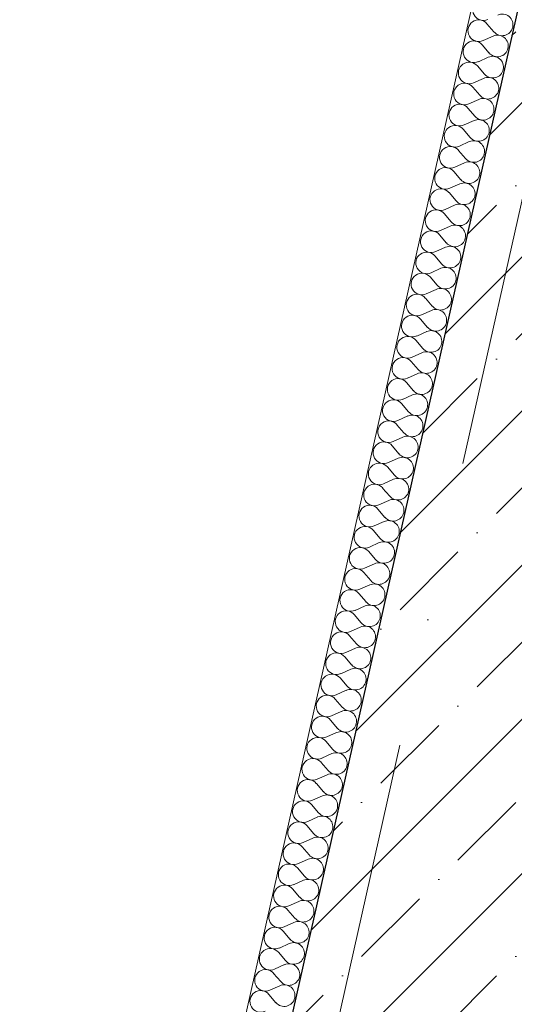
# Model space of a CAD drawing. Header units: millimetres. Extents: x -7218036 to -6920397, y 6117771 to 6333681.
# Tile 23 of 89: x -7186035 to -7185490, y 6137555 to 6138639. Entities that reach past the tile are written whole.
import ezdxf
from ezdxf.enums import TextEntityAlignment as Align

# ---------------------------------------------------------------- set-up
doc = ezdxf.new("R2010")
doc.units = ezdxf.units.MM
doc.header["$MEASUREMENT"] = 0
doc.linetypes.add('Штрихпунктирная', pattern=[670.277762, 352.777767, -176.388884, 0, -141.111112])
for name, color, linetype in [('АР-Стены_внешние_.АР', 7, 'Continuous'), ('АР-Стены_Перегородки_100_.АР', 7, 'Continuous'), ('АР-Чертеж-Оси_Осевые размеры.АР', 7, 'Continuous')]:
    doc.layers.add(name, color=color, linetype=linetype)
for name, color, linetype, lineweight in [('АР-Стены_внешние_.АР_Ном._пера__1', 7, 'Continuous', 0), ('АР-Стены_Перегородки_100_.АР_Ном._пера__1', 7, 'Continuous', 15), ('АР-Чертеж-Оси_Осевые размеры.АР_Ном._пера__120', 7, 'Continuous', 0)]:
    doc.layers.add(name, color=color, linetype=linetype, lineweight=lineweight)
doc.styles.add('РЎР“Р•РќР•Р\xa0Р\x98Р\xa0_РЎРўР\x98Р›Р¬_3', font='GOTHIC.TTF')

# ---------------------------------------------------------------- blocks, each defined once
blk = doc.blocks.new('*X370', base_point=(-6566190.3, 6562677.8))
at = {"layer": 'АР-Стены_Перегородки_100_.АР_Ном._пера__1', "color": 7, "linetype": 'Continuous', "lineweight": 0}
for p, q in [((-7185520.3, 6138634.7), (-7185512.6, 6138625.7)), ((-7185524.5, 6138616.1), (-7185513.6, 6138621)), ((-7185525.5, 6138611.5), (-7185517.8, 6138602.4)), ((-7185529.7, 6138592.9), (-7185518.8, 6138597.8)), ((-7185530.7, 6138588.2), (-7185523, 6138579.2)), ((-7185534.9, 6138569.7), (-7185524, 6138574.5)), ((-7185535.9, 6138565), (-7185528.2, 6138556)), ((-7185540.1, 6138546.4), (-7185529.3, 6138551.3)), ((-7185541.2, 6138541.8), (-7185533.4, 6138532.7)), ((-7185545.3, 6138523.2), (-7185534.5, 6138528.1)), ((-7185546.4, 6138518.6), (-7185538.6, 6138509.5)), ((-7185550.5, 6138500), (-7185539.7, 6138504.9)), ((-7185551.6, 6138495.3), (-7185543.9, 6138486.3)), ((-7185555.8, 6138476.7), (-7185544.9, 6138481.6)), ((-7185556.8, 6138472.1), (-7185549.1, 6138463)), ((-7185561, 6138453.5), (-7185550.1, 6138458.4)), ((-7185562, 6138448.9), (-7185554.3, 6138439.8)), ((-7185566.2, 6138430.3), (-7185555.3, 6138435.2)), ((-7185567.2, 6138425.6), (-7185559.5, 6138416.6)), ((-7185571.4, 6138407), (-7185560.6, 6138411.9)), ((-7185572.5, 6138402.4), (-7185564.7, 6138393.3)), ((-7185576.6, 6138383.8), (-7185565.8, 6138388.7)), ((-7185577.7, 6138379.2), (-7185569.9, 6138370.1)), ((-7185581.8, 6138360.6), (-7185571, 6138365.5)), ((-7185582.9, 6138355.9), (-7185575.2, 6138346.9)), ((-7185587.1, 6138337.4), (-7185576.2, 6138342.2)), ((-7185588.1, 6138332.7), (-7185580.4, 6138323.7)), ((-7185592.3, 6138314.1), (-7185581.4, 6138319)), ((-7185593.3, 6138309.5), (-7185585.6, 6138300.4)), ((-7185597.5, 6138290.9), (-7185586.6, 6138295.8)), ((-7185598.5, 6138286.2), (-7185590.8, 6138277.2)), ((-7185602.7, 6138267.7), (-7185591.9, 6138272.5)), ((-7185603.8, 6138263), (-7185596, 6138254)), ((-7185607.9, 6138244.4), (-7185597.1, 6138249.3)), ((-7185609, 6138239.8), (-7185601.3, 6138230.7)), ((-7185613.2, 6138221.2), (-7185602.3, 6138226.1)), ((-7185614.2, 6138216.6), (-7185606.5, 6138207.5)), ((-7185618.4, 6138198), (-7185607.5, 6138202.9)), ((-7185619.4, 6138193.3), (-7185611.7, 6138184.3)), ((-7185623.6, 6138174.7), (-7185612.7, 6138179.6)), ((-7185624.6, 6138170.1), (-7185616.9, 6138161)), ((-7185628.8, 6138151.5), (-7185617.9, 6138156.4)), ((-7185629.9, 6138146.9), (-7185622.1, 6138137.8)), ((-7185634, 6138128.3), (-7185623.2, 6138133.2)), ((-7185635.1, 6138123.6), (-7185627.3, 6138114.6)), ((-7185639.2, 6138105), (-7185628.4, 6138109.9)), ((-7185640.3, 6138100.4), (-7185632.6, 6138091.3)), ((-7185644.5, 6138081.8), (-7185633.6, 6138086.7)), ((-7185645.5, 6138077.2), (-7185637.8, 6138068.1)), ((-7185649.7, 6138058.6), (-7185638.8, 6138063.5)), ((-7185650.7, 6138053.9), (-7185643, 6138044.9)), ((-7185654.9, 6138035.4), (-7185644, 6138040.2)), ((-7185655.9, 6138030.7), (-7185648.2, 6138021.7)), ((-7185660.1, 6138012.1), (-7185649.3, 6138017)), ((-7185661.2, 6138007.5), (-7185653.4, 6137998.4)), ((-7185665.3, 6137988.9), (-7185654.5, 6137993.8)), ((-7185666.4, 6137984.2), (-7185658.6, 6137975.2)), ((-7185670.5, 6137965.7), (-7185659.7, 6137970.5)), ((-7185671.6, 6137961), (-7185663.9, 6137952)), ((-7185675.8, 6137942.4), (-7185664.9, 6137947.3)), ((-7185676.8, 6137937.8), (-7185669.1, 6137928.7)), ((-7185681, 6137919.2), (-7185670.1, 6137924.1)), ((-7185682, 6137914.6), (-7185674.3, 6137905.5)), ((-7185686.2, 6137896), (-7185675.3, 6137900.9)), ((-7185687.2, 6137891.3), (-7185679.5, 6137882.3)), ((-7185691.4, 6137872.7), (-7185680.6, 6137877.6)), ((-7185692.5, 6137868.1), (-7185684.7, 6137859)), ((-7185696.6, 6137849.5), (-7185685.8, 6137854.4)), ((-7185697.7, 6137844.9), (-7185690, 6137835.8)), ((-7185701.9, 6137826.3), (-7185691, 6137831.2)), ((-7185702.9, 6137821.6), (-7185695.2, 6137812.6)), ((-7185707.1, 6137803), (-7185696.2, 6137807.9)), ((-7185708.1, 6137798.4), (-7185700.4, 6137789.3)), ((-7185712.3, 6137779.8), (-7185701.4, 6137784.7)), ((-7185713.3, 6137775.2), (-7185705.6, 6137766.1)), ((-7185717.5, 6137756.6), (-7185706.6, 6137761.5)), ((-7185718.5, 6137751.9), (-7185710.8, 6137742.9)), ((-7185722.7, 6137733.4), (-7185711.9, 6137738.2)), ((-7185723.8, 6137728.7), (-7185716, 6137719.7)), ((-7185727.9, 6137710.1), (-7185717.1, 6137715)), ((-7185729, 6137705.5), (-7185721.3, 6137696.4)), ((-7185733.2, 6137686.9), (-7185722.3, 6137691.8)), ((-7185734.2, 6137682.2), (-7185726.5, 6137673.2)), ((-7185738.4, 6137663.7), (-7185727.5, 6137668.5)), ((-7185739.4, 6137659), (-7185731.7, 6137650)), ((-7185743.6, 6137640.4), (-7185732.7, 6137645.3)), ((-7185744.6, 6137635.8), (-7185736.9, 6137626.7)), ((-7185748.8, 6137617.2), (-7185738, 6137622.1)), ((-7185749.9, 6137612.6), (-7185742.1, 6137603.5)), ((-7185754, 6137594), (-7185743.2, 6137598.9)), ((-7185755.1, 6137589.3), (-7185747.3, 6137580.3)), ((-7185759.2, 6137570.7), (-7185748.4, 6137575.6)), ((-7185760.3, 6137566.1), (-7185752.6, 6137557))]:
    blk.add_line(p, q, dxfattribs=at)
for centre, start, end in [((-7185524.1, 6138650.2), 40.4717, 294.2115), ((-7185529.3, 6138627), 40.4717, 294.2115), ((-7185503.5, 6138633.4), 347.3416, 114.2115), ((-7185503.5, 6138633.4), 220.4717, 347.3416), ((-7185534.6, 6138603.8), 40.4717, 294.2115), ((-7185508.7, 6138610.2), 347.3416, 114.2115), ((-7185508.7, 6138610.2), 220.4717, 347.3416), ((-7185513.9, 6138586.9), 347.3416, 114.2115), ((-7185539.8, 6138580.5), 40.4717, 294.2115), ((-7185513.9, 6138586.9), 220.4717, 347.3416), ((-7185519.2, 6138563.7), 347.3416, 114.2115), ((-7185545, 6138557.3), 40.4717, 294.2115), ((-7185519.2, 6138563.7), 220.4717, 347.3416), ((-7185524.4, 6138540.5), 347.3416, 114.2115), ((-7185550.2, 6138534.1), 40.4717, 294.2115), ((-7185529.6, 6138517.2), 347.3416, 114.2115), ((-7185524.4, 6138540.5), 220.4717, 347.3416), ((-7185555.4, 6138510.8), 40.4717, 294.2115), ((-7185529.6, 6138517.2), 220.4717, 347.3416), ((-7185560.6, 6138487.6), 40.4717, 294.2115), ((-7185534.8, 6138494), 347.3416, 114.2115), ((-7185534.8, 6138494), 220.4717, 347.3416), ((-7185565.9, 6138464.4), 40.4717, 294.2115), ((-7185540, 6138470.8), 347.3416, 114.2115), ((-7185540, 6138470.8), 220.4717, 347.3416), ((-7185571.1, 6138441.1), 40.4717, 294.2115), ((-7185545.2, 6138447.5), 347.3416, 114.2115), ((-7185545.2, 6138447.5), 220.4717, 347.3416), ((-7185550.5, 6138424.3), 347.3416, 114.2115), ((-7185576.3, 6138417.9), 40.4717, 294.2115), ((-7185550.5, 6138424.3), 220.4717, 347.3416), ((-7185555.7, 6138401.1), 347.3416, 114.2115), ((-7185581.5, 6138394.7), 40.4717, 294.2115), ((-7185555.7, 6138401.1), 220.4717, 347.3416), ((-7185560.9, 6138377.8), 347.3416, 114.2115), ((-7185586.7, 6138371.4), 40.4717, 294.2115), ((-7185566.1, 6138354.6), 347.3416, 114.2115), ((-7185560.9, 6138377.8), 220.4717, 347.3416), ((-7185591.9, 6138348.2), 40.4717, 294.2115), ((-7185566.1, 6138354.6), 220.4717, 347.3416), ((-7185597.2, 6138325), 40.4717, 294.2115), ((-7185571.3, 6138331.4), 347.3416, 114.2115), ((-7185571.3, 6138331.4), 220.4717, 347.3416), ((-7185602.4, 6138301.8), 40.4717, 294.2115), ((-7185576.5, 6138308.2), 347.3416, 114.2115), ((-7185576.5, 6138308.2), 220.4717, 347.3416), ((-7185607.6, 6138278.5), 40.4717, 294.2115), ((-7185581.8, 6138284.9), 347.3416, 114.2115), ((-7185581.8, 6138284.9), 220.4717, 347.3416), ((-7185587, 6138261.7), 347.3416, 114.2115), ((-7185612.8, 6138255.3), 40.4717, 294.2115), ((-7185587, 6138261.7), 220.4717, 347.3416), ((-7185592.2, 6138238.5), 347.3416, 114.2115), ((-7185618, 6138232.1), 40.4717, 294.2115), ((-7185592.2, 6138238.5), 220.4717, 347.3416), ((-7185597.4, 6138215.2), 347.3416, 114.2115), ((-7185623.3, 6138208.8), 40.4717, 294.2115), ((-7185602.6, 6138192), 347.3416, 114.2115), ((-7185597.4, 6138215.2), 220.4717, 347.3416), ((-7185628.5, 6138185.6), 40.4717, 294.2115), ((-7185602.6, 6138192), 220.4717, 347.3416), ((-7185633.7, 6138162.4), 40.4717, 294.2115), ((-7185607.9, 6138168.8), 347.3416, 114.2115), ((-7185607.9, 6138168.8), 220.4717, 347.3416), ((-7185638.9, 6138139.1), 40.4717, 294.2115), ((-7185613.1, 6138145.5), 347.3416, 114.2115), ((-7185613.1, 6138145.5), 220.4717, 347.3416), ((-7185644.1, 6138115.9), 40.4717, 294.2115), ((-7185618.3, 6138122.3), 347.3416, 114.2115), ((-7185618.3, 6138122.3), 220.4717, 347.3416), ((-7185623.5, 6138099.1), 347.3416, 114.2115), ((-7185649.3, 6138092.7), 40.4717, 294.2115), ((-7185623.5, 6138099.1), 220.4717, 347.3416), ((-7185628.7, 6138075.8), 347.3416, 114.2115), ((-7185654.6, 6138069.4), 40.4717, 294.2115), ((-7185628.7, 6138075.8), 220.4717, 347.3416), ((-7185633.9, 6138052.6), 347.3416, 114.2115), ((-7185659.8, 6138046.2), 40.4717, 294.2115), ((-7185639.2, 6138029.4), 347.3416, 114.2115), ((-7185633.9, 6138052.6), 220.4717, 347.3416), ((-7185665, 6138023), 40.4717, 294.2115), ((-7185639.2, 6138029.4), 220.4717, 347.3416), ((-7185670.2, 6137999.8), 40.4717, 294.2115), ((-7185644.4, 6138006.1), 347.3416, 114.2115), ((-7185644.4, 6138006.1), 220.4717, 347.3416), ((-7185675.4, 6137976.5), 40.4717, 294.2115), ((-7185649.6, 6137982.9), 347.3416, 114.2115), ((-7185649.6, 6137982.9), 220.4717, 347.3416), ((-7185680.6, 6137953.3), 40.4717, 294.2115), ((-7185654.8, 6137959.7), 347.3416, 114.2115), ((-7185654.8, 6137959.7), 220.4717, 347.3416), ((-7185660, 6137936.5), 347.3416, 114.2115), ((-7185685.9, 6137930.1), 40.4717, 294.2115), ((-7185660, 6137936.5), 220.4717, 347.3416), ((-7185665.2, 6137913.2), 347.3416, 114.2115), ((-7185691.1, 6137906.8), 40.4717, 294.2115), ((-7185665.2, 6137913.2), 220.4717, 347.3416), ((-7185670.5, 6137890), 347.3416, 114.2115), ((-7185696.3, 6137883.6), 40.4717, 294.2115), ((-7185675.7, 6137866.8), 347.3416, 114.2115), ((-7185670.5, 6137890), 220.4717, 347.3416), ((-7185701.5, 6137860.4), 40.4717, 294.2115), ((-7185675.7, 6137866.8), 220.4717, 347.3416), ((-7185706.7, 6137837.1), 40.4717, 294.2115), ((-7185680.9, 6137843.5), 347.3416, 114.2115), ((-7185680.9, 6137843.5), 220.4717, 347.3416), ((-7185712, 6137813.9), 40.4717, 294.2115), ((-7185686.1, 6137820.3), 347.3416, 114.2115), ((-7185686.1, 6137820.3), 220.4717, 347.3416), ((-7185717.2, 6137790.7), 40.4717, 294.2115), ((-7185691.3, 6137797.1), 347.3416, 114.2115), ((-7185691.3, 6137797.1), 220.4717, 347.3416), ((-7185696.5, 6137773.8), 347.3416, 114.2115), ((-7185722.4, 6137767.4), 40.4717, 294.2115), ((-7185696.5, 6137773.8), 220.4717, 347.3416), ((-7185701.8, 6137750.6), 347.3416, 114.2115), ((-7185727.6, 6137744.2), 40.4717, 294.2115), ((-7185701.8, 6137750.6), 220.4717, 347.3416), ((-7185707, 6137727.4), 347.3416, 114.2115), ((-7185732.8, 6137721), 40.4717, 294.2115), ((-7185712.2, 6137704.1), 347.3416, 114.2115), ((-7185707, 6137727.4), 220.4717, 347.3416), ((-7185738, 6137697.8), 40.4717, 294.2115), ((-7185712.2, 6137704.1), 220.4717, 347.3416), ((-7185743.3, 6137674.5), 40.4717, 294.2115), ((-7185717.4, 6137680.9), 347.3416, 114.2115), ((-7185717.4, 6137680.9), 220.4717, 347.3416), ((-7185748.5, 6137651.3), 40.4717, 294.2115), ((-7185722.6, 6137657.7), 347.3416, 114.2115), ((-7185722.6, 6137657.7), 220.4717, 347.3416), ((-7185753.7, 6137628.1), 40.4717, 294.2115), ((-7185727.9, 6137634.5), 347.3416, 114.2115), ((-7185727.9, 6137634.5), 220.4717, 347.3416), ((-7185733.1, 6137611.2), 347.3416, 114.2115), ((-7185758.9, 6137604.8), 40.4717, 294.2115), ((-7185733.1, 6137611.2), 220.4717, 347.3416), ((-7185738.3, 6137588), 347.3416, 114.2115), ((-7185764.1, 6137581.6), 40.4717, 294.2115), ((-7185738.3, 6137588), 220.4717, 347.3416), ((-7185743.5, 6137564.8), 347.3416, 114.2115), ((-7185769.3, 6137558.4), 40.4717, 294.2115), ((-7185743.5, 6137564.8), 220.4717, 347.3416)]:
    blk.add_arc(centre, 11.9, start, end, dxfattribs=at)
blk = doc.blocks.new('Стена_196_5', base_point=(-7185857.8, 6136996.3))
at = {"layer": 'АР-Стены_Перегородки_100_.АР_Ном._пера__1', "color": 7, "linetype": 'Continuous', "lineweight": 0, "flags": 128}
for points in [[(-7182569, 6151867.3), (-7185906.5, 6137007.3)], [(-7185857.8, 6136996.3), (-7182533.4, 6151797.8)]]:
    blk.add_lwpolyline(points, dxfattribs=at)
at = {"layer": 'АР-Стены_Перегородки_100_.АР', "color": 7, "lineweight": 0}
blk.add_blockref('*X370', (-6566190.3, 6562677.8), dxfattribs=at)
blk = doc.blocks.new('Стандартный Маркер Сетки[11]_5', base_point=(-7182312.1, 6152552))
at = {"layer": 'АР-Чертеж-Оси_Осевые размеры.АР_Ном._пера__120', "color": 7, "linetype": 'Штрихпунктирная', "lineweight": 0}
blk.add_line((-7182531.3, 6151576.3), (-7187093.8, 6131261.9), dxfattribs=at)
at = {"layer": 'АР-Чертеж-Оси_Осевые размеры.АР_Ном._пера__120', "color": 7, "lineweight": 0, "style": 'РЎР“Р•РќР•Р\xa0Р\x98Р\xa0_РЎРўР\x98Р›Р¬_3'}
blk.add_attdef('AC_MarkerText_1', text='', height=350, rotation=347.3417, dxfattribs=at).set_placement((-7187352.5, 6129979.4), align=Align.TOP_CENTER)
blk = doc.blocks.new('Стандартный Маркер Сетки[25]_5', base_point=(-7182312.1, 6152552))
at = {"layer": 'АР-Чертеж-Оси_Осевые размеры.АР_Ном._пера__120', "color": 7, "linetype": 'Штрихпунктирная', "lineweight": 0}
blk.add_line((-7182531.3, 6151576.3), (-7187093.8, 6131261.9), dxfattribs=at)
at = {"layer": 'АР-Чертеж-Оси_Осевые размеры.АР_Ном._пера__120', "color": 7, "lineweight": 0, "style": 'РЎР“Р•РќР•Р\xa0Р\x98Р\xa0_РЎРўР\x98Р›Р¬_3'}
blk.add_attdef('AC_MarkerText_1', text='', height=350, rotation=347.3417, dxfattribs=at).set_placement((-7187352.5, 6129979.4), align=Align.TOP_CENTER)
blk = doc.blocks.new('Стандартный Маркер Сетки[26]_5', base_point=(-7182312.1, 6152552))
at = {"layer": 'АР-Чертеж-Оси_Осевые размеры.АР_Ном._пера__120', "color": 7, "linetype": 'Штрихпунктирная', "lineweight": 0}
blk.add_line((-7182531.3, 6151576.3), (-7187093.8, 6131261.9), dxfattribs=at)
at = {"layer": 'АР-Чертеж-Оси_Осевые размеры.АР_Ном._пера__120', "color": 7, "lineweight": 0, "style": 'РЎР“Р•РќР•Р\xa0Р\x98Р\xa0_РЎРўР\x98Р›Р¬_3'}
blk.add_attdef('AC_MarkerText_1', text='', height=350, rotation=347.3417, dxfattribs=at).set_placement((-7187352.5, 6129979.4), align=Align.TOP_CENTER)
blk = doc.blocks.new('Стандартный Маркер Сетки[27]_5', base_point=(-7182312.1, 6152552))
at = {"layer": 'АР-Чертеж-Оси_Осевые размеры.АР_Ном._пера__120', "color": 7, "linetype": 'Штрихпунктирная', "lineweight": 0}
blk.add_line((-7182531.3, 6151576.3), (-7187093.8, 6131261.9), dxfattribs=at)
at = {"layer": 'АР-Чертеж-Оси_Осевые размеры.АР_Ном._пера__120', "color": 7, "lineweight": 0, "style": 'РЎР“Р•РќР•Р\xa0Р\x98Р\xa0_РЎРўР\x98Р›Р¬_3'}
blk.add_attdef('AC_MarkerText_1', text='', height=350, rotation=347.3417, dxfattribs=at).set_placement((-7187352.5, 6129979.4), align=Align.TOP_CENTER)
blk = doc.blocks.new('Стандартный Маркер Сетки[70]_5', base_point=(-7182312.1, 6152552))
at = {"layer": 'АР-Чертеж-Оси_Осевые размеры.АР_Ном._пера__120', "color": 7, "linetype": 'Штрихпунктирная', "lineweight": 0}
blk.add_line((-7182531.3, 6151576.3), (-7187093.8, 6131261.9), dxfattribs=at)
at = {"layer": 'АР-Чертеж-Оси_Осевые размеры.АР_Ном._пера__120', "color": 7, "lineweight": 0, "style": 'РЎР“Р•РќР•Р\xa0Р\x98Р\xa0_РЎРўР\x98Р›Р¬_3'}
blk.add_attdef('AC_MarkerText_1', text='', height=350, rotation=347.3417, dxfattribs=at).set_placement((-7187352.5, 6129979.4), align=Align.TOP_CENTER)
blk = doc.blocks.new('Стандартный Маркер Сетки[84]_5', base_point=(-7182312.1, 6152552))
at = {"layer": 'АР-Чертеж-Оси_Осевые размеры.АР_Ном._пера__120', "color": 7, "linetype": 'Штрихпунктирная', "lineweight": 0}
blk.add_line((-7182531.3, 6151576.3), (-7187093.8, 6131261.9), dxfattribs=at)
at = {"layer": 'АР-Чертеж-Оси_Осевые размеры.АР_Ном._пера__120', "color": 7, "lineweight": 0, "style": 'РЎР“Р•РќР•Р\xa0Р\x98Р\xa0_РЎРўР\x98Р›Р¬_3'}
blk.add_attdef('AC_MarkerText_1', text='', height=350, rotation=347.3417, dxfattribs=at).set_placement((-7187352.5, 6129979.4), align=Align.TOP_CENTER)
blk = doc.blocks.new('Стандартный Маркер Сетки[85]_5', base_point=(-7182312.1, 6152552))
at = {"layer": 'АР-Чертеж-Оси_Осевые размеры.АР_Ном._пера__120', "color": 7, "linetype": 'Штрихпунктирная', "lineweight": 0}
blk.add_line((-7182531.3, 6151576.3), (-7187093.8, 6131261.9), dxfattribs=at)
at = {"layer": 'АР-Чертеж-Оси_Осевые размеры.АР_Ном._пера__120', "color": 7, "lineweight": 0, "style": 'РЎР“Р•РќР•Р\xa0Р\x98Р\xa0_РЎРўР\x98Р›Р¬_3'}
blk.add_attdef('AC_MarkerText_1', text='', height=350, rotation=347.3417, dxfattribs=at).set_placement((-7187352.5, 6129979.4), align=Align.TOP_CENTER)
blk = doc.blocks.new('Стандартный Маркер Сетки[86]_5', base_point=(-7182312.1, 6152552))
at = {"layer": 'АР-Чертеж-Оси_Осевые размеры.АР_Ном._пера__120', "color": 7, "linetype": 'Штрихпунктирная', "lineweight": 0}
blk.add_line((-7182531.3, 6151576.3), (-7187093.8, 6131261.9), dxfattribs=at)
at = {"layer": 'АР-Чертеж-Оси_Осевые размеры.АР_Ном._пера__120', "color": 7, "lineweight": 0, "style": 'РЎР“Р•РќР•Р\xa0Р\x98Р\xa0_РЎРўР\x98Р›Р¬_3'}
blk.add_attdef('AC_MarkerText_1', text='', height=350, rotation=347.3417, dxfattribs=at).set_placement((-7187352.5, 6129979.4), align=Align.TOP_CENTER)
blk = doc.blocks.new('Стена_251_5', base_point=(-7185758.6, 6136867.2))
at = {"layer": 'АР-Стены_внешние_.АР', "linetype": 'Continuous', "lineweight": 0, "true_color": 0x000000}
h = blk.add_hatch(dxfattribs=at)
h.set_pattern_fill('ЖЕЛЕЗОБЕТОН__PROJECT__0005', color=18, style=0, pattern_type=2)
h.set_pattern_definition([(45, (-6566190.34, 6562677.8), (-84.852814, 84.852814), []), (45, (-6566232.77, 6562720.22), (-84.852814, 84.852814), [90, -30, 0, -30])])
h.paths.add_polyline_path([(-7185609.3, 6136961.8), (-7183936.4, 6144410.3), (-7184180.3, 6144465.1), (-7185853.2, 6137016.6)])
at = {"layer": 'АР-Стены_внешние_.АР_Ном._пера__1', "color": 7, "linetype": 'Continuous', "lineweight": 30, "flags": 128}
blk.add_lwpolyline([(-7184180.3, 6144465.1), (-7185853.2, 6137016.6)], dxfattribs=at)

msp = doc.modelspace()

# ---------------------------------------------------------------- block references
at = {"layer": 'АР-Стены_внешние_.АР', "color": 7, "lineweight": 0}
msp.add_blockref('Стена_251_5', (-7185758.6, 6136867.2), dxfattribs=at)
at = {"layer": 'АР-Стены_Перегородки_100_.АР', "color": 7, "lineweight": 0}
msp.add_blockref('Стена_196_5', (-7185857.8, 6136996.3), dxfattribs=at)
at = {"layer": 'АР-Чертеж-Оси_Осевые размеры.АР', "color": 8, "linetype": 'Continuous', "lineweight": 15}
for name in ['Стандартный Маркер Сетки[11]_5', 'Стандартный Маркер Сетки[25]_5', 'Стандартный Маркер Сетки[26]_5', 'Стандартный Маркер Сетки[27]_5', 'Стандартный Маркер Сетки[70]_5', 'Стандартный Маркер Сетки[84]_5', 'Стандартный Маркер Сетки[85]_5', 'Стандартный Маркер Сетки[86]_5']:
    msp.add_blockref(name, (-7182312.1, 6152552), dxfattribs=at)

doc.saveas('drawing.dxf')
